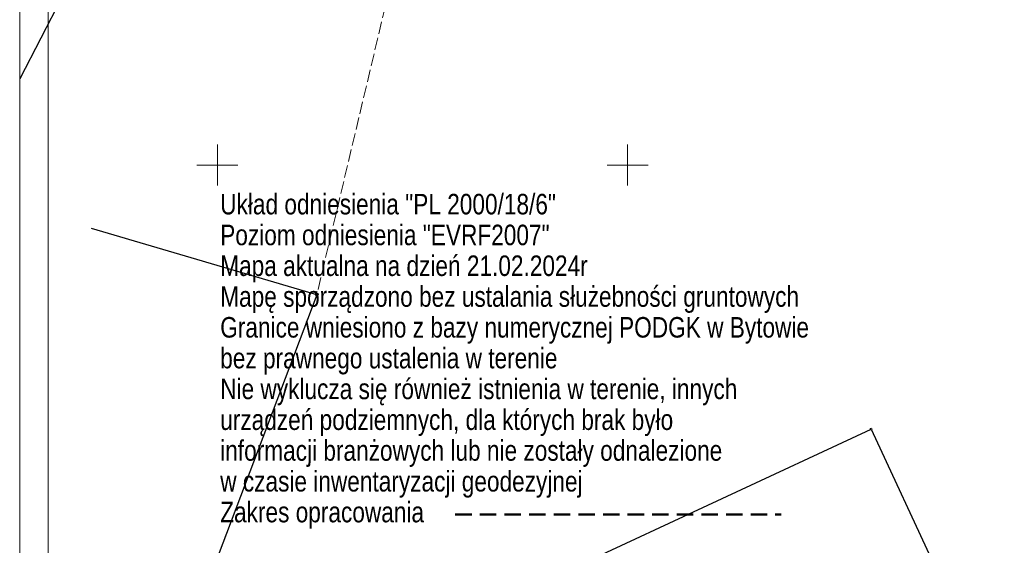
# Model space of a CAD drawing. Header units: metres. Extents: x 6443052 to 6445155, y 6013553 to 6014840.
# Tile 9 of 36: x 6443052 to 6443292, y 6013807 to 6013935. Entities that reach past the tile are written whole.
import ezdxf
from ezdxf.enums import TextEntityAlignment as Align

# ---------------------------------------------------------------- set-up
doc = ezdxf.new("R2010")
doc.units = ezdxf.units.M
doc.header["$MEASUREMENT"] = 0
doc.linetypes.add('L_0_06', pattern=[4, 3, -1])
doc.linetypes.add('L_0_0C', pattern=[6, 4, -2])
for name, color, linetype, lineweight in [('131_Punkt_osnowy_pomiarowej', 7, 'CONTINUOUS', 18), ('202_punkt_graniczny', 7, 'CONTINUOUS', 18), ('217_kontur_klasyfikacyjny', 3, 'L_0_06', 18), ('218_kontur_uzytku_gruntowego', 3, 'L_0_06', 18), ('219_dzialka_ewidencyjna', 96, 'CONTINUOUS', 25), ('Ramka_wewn_1_i_opis', 7, 'CONTINUOUS', 18), ('siatka', 7, 'CONTINUOUS', 18), ('ZAKRES', 212, 'L_0_0C', 50)]:
    doc.layers.add(name, color=color, linetype=linetype, lineweight=lineweight)
doc.layers.add('ramka_zewn', color=212, linetype='CONTINUOUS', lineweight=18, plot=False)
doc.styles.add('Arial CE', font='Arial CE.ttf')

msp = doc.modelspace()

# ---------------------------------------------------------------- linework, layer by layer
at = {"layer": '131_Punkt_osnowy_pomiarowej', "linetype": 'Continuous', "lineweight": 18}
msp.add_line((6443124.26, 6013868.83), (6443124.26, 6013869.33), dxfattribs=at)
at = {"layer": '131_Punkt_osnowy_pomiarowej', "lineweight": 18}
msp.add_circle((6443124.26, 6013868.46), 0.375, dxfattribs=at)
at = {"layer": '202_punkt_graniczny', "lineweight": 18}
for centre in [(6443124.25, 6013868.45), (6443259.33, 6013835.69)]:
    msp.add_circle(centre, 0.25, dxfattribs=at)
at = {"layer": '217_kontur_klasyfikacyjny', "lineweight": 18}
for p, q in [((6443161.31, 6014024.42), (6443124.25, 6013868.45)), ((6443124.25, 6013868.45), (6443080.4, 6013752.6))]:
    msp.add_line(p, q, dxfattribs=at)
at = {"layer": '218_kontur_uzytku_gruntowego', "lineweight": 18}
for p, q in [((6443161.31, 6014024.42), (6443124.25, 6013868.45)), ((6443124.25, 6013868.45), (6443080.4, 6013752.6))]:
    msp.add_line(p, q, dxfattribs=at)
at = {"layer": '219_dzialka_ewidencyjna', "linetype": 'Continuous', "lineweight": 25}
for p, q in [((6443166.26, 6014141.16), (6443051.83, 6013921.06)), ((6443124.25, 6013868.45), (6443069.29, 6013884.54)), ((6443124.25, 6013868.45), (6443080.4, 6013752.6)), ((6443080.4, 6013752.6), (6443259.33, 6013835.69)), ((6443259.33, 6013835.69), (6443291.81, 6013765.87))]:
    msp.add_line(p, q, dxfattribs=at)
at = {"layer": 'Ramka_wewn_1_i_opis', "linetype": 'Continuous', "lineweight": 18}
msp.add_line((6443058.85, 6013561.8), (6443058.7, 6014133.4), dxfattribs=at)
at = {"layer": 'ramka_zewn', "linetype": 'Continuous', "lineweight": 13}
msp.add_line((6443051.83, 6013553.1), (6443051.83, 6014141.16), dxfattribs=at)
at = {"layer": 'siatka', "color": 7, "linetype": 'Continuous', "lineweight": 13}
for p, q in [((6443100, 6013895), (6443100, 6013905)), ((6443200, 6013895), (6443200, 6013905)), ((6443095, 6013900), (6443105, 6013900)), ((6443195, 6013900), (6443205, 6013900))]:
    msp.add_line(p, q, dxfattribs=at)
at = {"layer": 'ZAKRES', "lineweight": 50}
msp.add_line((6443158, 6013814.9), (6443237.4, 6013814.9), dxfattribs=at)

# ---------------------------------------------------------------- texts
at = {"layer": 'Ramka_wewn_1_i_opis', "style": 'Arial CE', "width": 0.79}
for s, p in [('Układ odniesienia "PL 2000/18/6"', (6443100.7, 6013893)), ('Poziom odniesienia "EVRF2007"', (6443100.7, 6013885.5)), ('Mapa aktualna na dzień 21.02.2024r', (6443100.7, 6013878)), ('Mapę sporządzono bez ustalania służebności gruntowych', (6443100.7, 6013870.5)), ('Granice wniesiono z bazy numerycznej PODGK w Bytowie', (6443100.7, 6013863)), ('bez prawnego ustalenia w terenie', (6443100.7, 6013855.5)), ('Nie wyklucza się również istnienia w terenie, innych', (6443100.7, 6013848)), ('urządzeń podziemnych, dla których brak było', (6443100.7, 6013840.5)), ('informacji branżowych lub nie zostały odnalezione', (6443100.7, 6013833)), ('w czasie inwentaryzacji geodezyjnej', (6443100.7, 6013825.5)), ('Zakres opracowania', (6443100.7, 6013818))]:
    msp.add_text(s, height=5, dxfattribs=at).set_placement(p, align=Align.TOP_LEFT)

doc.saveas('drawing.dxf')
